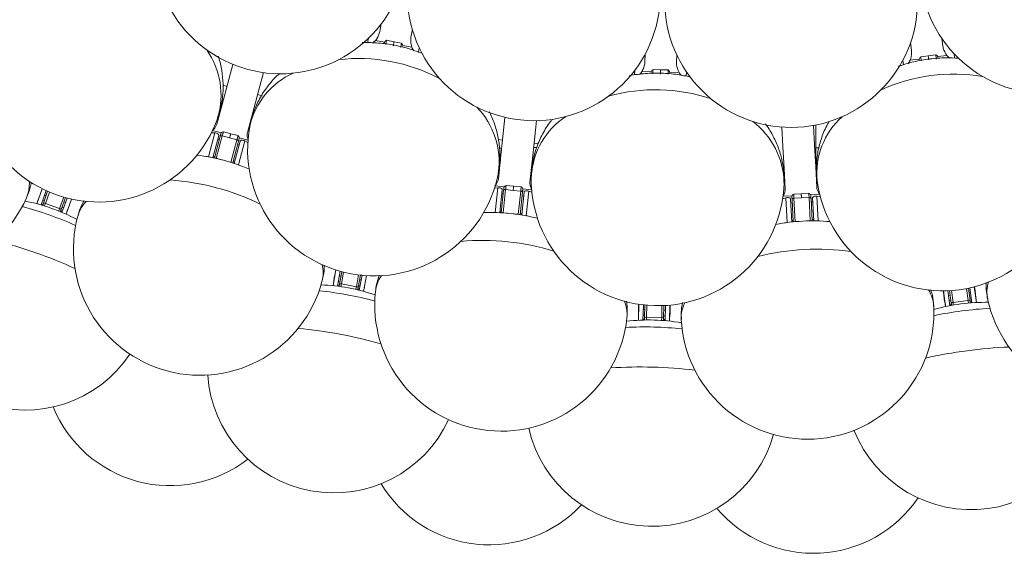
# Model space of a CAD drawing. Header units: millimetres. Extents: x 95 to 591, y 325 to 1119.
# Tile 7 of 55: x 364 to 442, y 325 to 367. Entities that reach past the tile are written whole.
import ezdxf

# ---------------------------------------------------------------- set-up
doc = ezdxf.new("R2010")
doc.units = ezdxf.units.MM

msp = doc.modelspace()

# ---------------------------------------------------------------- linework, layer by layer
at = {"color": 7, "linetype": 'Continuous', "lineweight": 15}
for p, q in [((392.973, 366.236), (393.085, 366.843)), ((395.543, 366.387), (395.431, 365.78)), ((391.999, 365.347), (392.063, 365.693)), ((392.617, 365.522), (393.335, 365.389)), ((393.504, 365.536), (394.094, 365.427)), ((394.094, 365.427), (394.684, 365.317)), ((435.024, 364.744), (434.943, 365.355)), ((437.422, 365.682), (437.503, 365.07)), ((395.506, 364.986), (394.789, 365.119)), ((396.085, 364.947), (396.021, 364.601)), ((413.94, 363.835), (413.956, 364.452)), ((438.383, 364.48), (438.429, 364.13)), ((416.455, 364.386), (416.439, 363.77)), ((434.373, 363.598), (434.327, 363.946)), ((434.907, 363.954), (435.63, 364.05)), ((435.746, 364.242), (436.34, 364.321)), ((436.34, 364.321), (436.935, 364.399)), ((437.82, 364.338), (437.096, 364.243)), ((413.117, 362.805), (413.126, 363.156)), ((413.7, 363.074), (414.43, 363.055)), ((414.574, 363.227), (415.174, 363.211)), ((415.174, 363.211), (415.773, 363.196)), ((416.638, 362.997), (415.908, 363.016)), ((417.216, 363.049), (417.206, 362.697)), ((380.881, 361.891), (380.544, 361.985)), ((383.65, 361.153), (383.295, 361.244)), ((379.92, 358.218), (379.646, 358.221)), ((379.736, 358.403), (380.425, 358.219)), ((380.593, 358.307), (381.173, 358.152)), ((427.46, 355.291), (427.46, 358.842)), ((379.412, 356.323), (379.92, 358.218)), ((380.231, 358.017), (379.759, 356.255)), ((379.881, 356.229), (380.342, 357.951)), ((380.507, 357.984), (380.028, 356.197)), ((380.269, 357.678), (380.149, 357.71)), ((381.086, 357.829), (380.507, 357.984)), ((381.666, 357.674), (381.086, 357.829)), ((381.173, 358.152), (381.752, 357.997)), ((381.187, 355.886), (381.666, 357.674)), ((381.791, 357.562), (381.33, 355.841)), ((381.449, 355.802), (381.921, 357.564)), ((382.291, 357.583), (381.783, 355.688)), ((382.543, 357.651), (381.853, 357.836)), ((382.53, 357.449), (382.291, 357.583)), ((402.676, 357.652), (402.317, 357.694)), ((381.839, 357.257), (381.718, 357.29)), ((405.503, 357.359), (405.162, 357.391)), ((379.884, 356.238), (379.763, 356.271)), ((379.911, 356.34), (379.79, 356.372)), ((381.48, 355.919), (381.36, 355.951)), ((381.453, 355.818), (381.332, 355.85)), ((365.837, 352.612), (366.259, 353.803)), ((366.579, 353.65), (366.178, 352.517)), ((366.36, 352.659), (366.693, 353.599)), ((402.302, 353.874), (402.031, 353.834)), ((402.091, 354.028), (402.801, 353.954)), ((402.097, 351.923), (402.302, 353.874)), ((402.64, 353.724), (402.45, 351.91)), ((402.575, 351.904), (402.761, 353.676)), ((402.918, 353.735), (402.725, 351.895)), ((403.515, 353.672), (402.918, 353.735)), ((402.953, 354.067), (403.55, 354.005)), ((404.111, 353.609), (403.515, 353.672)), ((403.55, 354.005), (404.146, 353.942)), ((403.918, 351.769), (404.111, 353.609)), ((404.981, 353.724), (404.271, 353.799)), ((404.743, 353.617), (404.538, 351.666)), ((405, 353.522), (404.743, 353.617)), ((365.837, 352.612), (365.957, 352.95)), ((366.425, 352.84), (366.307, 352.882)), ((366.571, 353.253), (366.453, 353.295)), ((366.831, 353.539), (366.515, 352.645)), ((367.646, 352.245), (367.963, 353.139)), ((368.107, 353.098), (367.774, 352.158)), ((367.827, 351.933), (368.229, 353.066)), ((368.573, 352.984), (368.151, 351.792)), ((402.731, 353.395), (402.607, 353.408)), ((404.253, 353.519), (404.066, 351.747)), ((404.19, 351.727), (404.381, 353.541)), ((404.348, 353.225), (404.223, 353.238)), ((425.088, 353.085), (424.826, 353.003)), ((424.855, 353.204), (425.568, 353.241)), ((425.191, 351.126), (425.088, 353.085)), ((425.446, 352.989), (425.541, 351.168)), ((425.666, 351.181), (425.572, 352.961)), ((425.701, 353.377), (426.3, 353.409)), ((426.317, 353.075), (425.718, 353.044)), ((425.718, 353.044), (425.815, 351.196)), ((426.3, 353.409), (426.899, 353.44)), ((426.917, 353.106), (426.317, 353.075)), ((427.013, 351.259), (426.917, 353.106)), ((427.758, 353.356), (427.045, 353.319)), ((427.07, 353.039), (427.163, 351.26)), ((427.289, 351.26), (427.193, 353.081)), ((427.808, 353.159), (427.539, 353.213)), ((427.539, 353.213), (427.642, 351.254)), ((366.322, 352.551), (366.205, 352.593)), ((367.646, 352.245), (366.515, 352.645)), ((367.854, 352.009), (367.736, 352.051)), ((367.956, 352.298), (367.839, 352.339)), ((368.103, 352.711), (367.985, 352.752)), ((368.271, 352.131), (368.151, 351.792)), ((402.587, 352.017), (402.462, 352.03)), ((425.587, 352.679), (425.462, 352.672)), ((427.21, 352.764), (427.085, 352.757)), ((402.576, 351.913), (402.451, 351.926)), ((404.192, 351.743), (404.067, 351.756)), ((404.203, 351.847), (404.078, 351.86)), ((425.66, 351.295), (425.535, 351.289)), ((427.282, 351.38), (427.158, 351.374)), ((427.288, 351.276), (427.163, 351.269)), ((425.665, 351.19), (425.54, 351.184)), ((389.27, 346.133), (389.5, 347.376)), ((389.84, 347.275), (389.621, 346.093)), ((389.894, 346.882), (389.771, 346.905)), ((389.779, 346.262), (389.961, 347.242)), ((390.106, 347.205), (389.934, 346.273)), ((391.114, 346.054), (391.286, 346.986)), ((391.436, 346.969), (391.254, 345.989)), ((391.341, 345.774), (391.56, 346.956)), ((391.492, 346.586), (391.369, 346.608)), ((391.562, 346.965), (391.439, 346.988)), ((391.914, 346.929), (391.683, 345.686)), ((389.27, 346.133), (389.335, 346.487)), ((389.758, 346.15), (389.635, 346.173)), ((389.814, 346.451), (389.691, 346.474)), ((391.114, 346.054), (389.934, 346.273)), ((391.356, 345.854), (391.233, 345.877)), ((391.412, 346.155), (391.289, 346.178)), ((391.749, 346.04), (391.683, 345.686)), ((439.493, 344.975), (439.369, 345.915)), ((439.516, 345.945), (439.646, 344.956)), ((439.796, 344.779), (439.639, 345.971)), ((439.983, 346.054), (440.148, 344.801)), ((437.715, 344.481), (437.55, 345.734)), ((437.904, 345.743), (438.061, 344.551)), ((438.077, 345.385), (437.953, 345.369)), ((438.159, 344.76), (438.029, 345.749)), ((438.179, 345.759), (438.303, 344.818)), ((439.688, 345.597), (439.564, 345.581)), ((439.745, 345.163), (439.621, 345.147)), ((440.101, 345.158), (440.148, 344.801)), ((413.427, 343.401), (413.46, 344.664)), ((413.811, 344.618), (413.78, 343.416)), ((413.927, 344.238), (413.802, 344.241)), ((413.91, 343.607), (413.936, 344.604)), ((414.086, 344.59), (414.061, 343.642)), ((415.261, 343.611), (415.285, 344.559)), ((415.436, 344.565), (415.41, 343.568)), ((415.529, 343.37), (415.561, 344.572)), ((415.914, 344.6), (415.881, 343.337)), ((437.715, 344.481), (437.668, 344.837)), ((438.134, 344.951), (438.01, 344.935)), ((438.174, 344.647), (438.05, 344.631)), ((439.493, 344.975), (438.303, 344.818)), ((439.785, 344.859), (439.661, 344.843)), ((413.427, 343.401), (413.437, 343.76)), ((413.907, 343.493), (413.782, 343.497)), ((413.915, 343.8), (413.79, 343.803)), ((415.261, 343.611), (414.061, 343.642)), ((415.531, 343.451), (415.407, 343.454)), ((415.539, 343.757), (415.415, 343.76)), ((415.551, 344.195), (415.426, 344.198)), ((415.89, 343.696), (415.881, 343.337))]:
    msp.add_line(p, q, dxfattribs=at)
at = {"color": 7, "linetype": 'Continuous', "lineweight": 15, "flags": 128}
for points in [[(393.504, 365.536), (393.497, 365.499), (393.489, 365.457), (393.481, 365.412), (393.472, 365.365), (393.464, 365.319), (393.455, 365.275), (393.448, 365.234), (393.441, 365.198)], [(394.031, 365.089), (394.038, 365.125), (394.045, 365.166), (394.054, 365.21), (394.062, 365.256), (394.071, 365.302), (394.079, 365.347), (394.087, 365.389), (394.094, 365.427)], [(394.621, 364.98), (394.628, 365.016), (394.635, 365.056), (394.644, 365.101), (394.652, 365.147), (394.661, 365.193), (394.669, 365.238), (394.677, 365.28), (394.684, 365.317)], [(435.746, 364.242), (435.751, 364.205), (435.756, 364.162), (435.762, 364.117), (435.768, 364.07), (435.774, 364.024), (435.78, 363.979), (435.786, 363.938), (435.79, 363.902)], [(436.385, 363.98), (436.381, 364.016), (436.375, 364.057), (436.369, 364.102), (436.363, 364.148), (436.357, 364.195), (436.351, 364.241), (436.345, 364.283), (436.34, 364.321)], [(436.98, 364.058), (436.975, 364.094), (436.97, 364.136), (436.964, 364.18), (436.958, 364.227), (436.952, 364.274), (436.946, 364.319), (436.94, 364.361), (436.935, 364.399)], [(380.078, 358.896), (380.501, 360.473), (380.951, 362.155), (381.347, 363.632)], [(383.762, 362.985), (383.366, 361.508), (382.915, 359.826), (382.493, 358.249)], [(414.574, 363.227), (414.573, 363.189), (414.572, 363.146), (414.571, 363.101), (414.569, 363.053), (414.568, 363.006), (414.567, 362.961), (414.566, 362.92), (414.565, 362.884)], [(415.165, 362.868), (415.166, 362.904), (415.167, 362.946), (415.168, 362.991), (415.169, 363.038), (415.17, 363.085), (415.172, 363.131), (415.173, 363.173), (415.174, 363.211)], [(415.764, 362.852), (415.765, 362.889), (415.766, 362.93), (415.768, 362.975), (415.769, 363.022), (415.77, 363.069), (415.771, 363.115), (415.772, 363.158), (415.773, 363.196)], [(402.352, 354.569), (402.523, 356.192), (402.705, 357.924), (402.865, 359.445)], [(405.351, 359.183), (405.191, 357.662), (405.009, 355.931), (404.838, 354.307)], [(380.593, 358.307), (380.586, 358.279), (380.576, 358.244), (380.566, 358.204), (380.554, 358.161), (380.542, 358.116), (380.53, 358.07), (380.518, 358.026), (380.507, 357.984)], [(425.029, 353.779), (424.943, 355.409), (424.852, 357.148), (424.772, 358.675)], [(427.269, 358.806), (427.349, 357.278), (427.44, 355.54), (427.525, 353.91)], [(379.92, 358.218), (379.98, 358.211), (380.04, 358.197), (380.097, 358.175), (380.148, 358.148), (380.188, 358.116), (380.217, 358.082), (380.231, 358.048), (380.231, 358.017)], [(380.342, 357.951), (380.35, 357.978), (380.357, 358.006), (380.365, 358.035), (380.373, 358.065), (380.381, 358.095), (380.389, 358.125), (380.397, 358.156), (380.406, 358.186)], [(380.507, 357.984), (380.478, 357.99), (380.45, 357.994), (380.423, 357.994), (380.399, 357.99), (380.378, 357.984), (380.361, 357.975), (380.349, 357.964), (380.342, 357.951)], [(381.086, 357.829), (381.097, 357.871), (381.109, 357.915), (381.121, 357.96), (381.134, 358.006), (381.145, 358.049), (381.156, 358.089), (381.165, 358.123), (381.173, 358.152)], [(381.666, 357.674), (381.677, 357.715), (381.689, 357.76), (381.701, 357.805), (381.713, 357.85), (381.725, 357.894), (381.735, 357.933), (381.745, 357.968), (381.752, 357.997)], [(381.666, 357.674), (381.694, 357.665), (381.72, 357.653), (381.743, 357.64), (381.763, 357.625), (381.778, 357.609), (381.788, 357.593), (381.792, 357.577), (381.791, 357.562)], [(381.854, 357.798), (381.846, 357.768), (381.838, 357.737), (381.83, 357.707), (381.822, 357.676), (381.814, 357.647), (381.806, 357.618), (381.799, 357.59), (381.791, 357.562)], [(381.921, 357.564), (381.936, 357.592), (381.966, 357.614), (382.007, 357.629), (382.058, 357.636), (382.116, 357.634), (382.176, 357.624), (382.236, 357.607), (382.291, 357.583)], [(402.302, 353.874), (402.362, 353.877), (402.424, 353.872), (402.484, 353.859), (402.538, 353.84), (402.583, 353.815), (402.616, 353.786), (402.636, 353.755), (402.64, 353.724)], [(402.761, 353.676), (402.764, 353.704), (402.767, 353.733), (402.77, 353.763), (402.773, 353.793), (402.777, 353.824), (402.78, 353.856), (402.783, 353.887), (402.786, 353.919)], [(402.918, 353.735), (402.889, 353.736), (402.86, 353.735), (402.834, 353.731), (402.81, 353.724), (402.79, 353.715), (402.775, 353.703), (402.765, 353.69), (402.761, 353.676)], [(402.953, 354.067), (402.95, 354.038), (402.946, 354.002), (402.942, 353.961), (402.937, 353.917), (402.932, 353.87), (402.927, 353.823), (402.922, 353.778), (402.918, 353.735)], [(403.515, 353.672), (403.519, 353.715), (403.524, 353.761), (403.529, 353.808), (403.534, 353.854), (403.539, 353.899), (403.543, 353.939), (403.547, 353.975), (403.55, 354.005)], [(404.111, 353.609), (404.116, 353.652), (404.121, 353.698), (404.126, 353.745), (404.131, 353.791), (404.135, 353.836), (404.14, 353.877), (404.143, 353.912), (404.146, 353.942)], [(404.111, 353.609), (404.14, 353.605), (404.168, 353.598), (404.193, 353.588), (404.215, 353.576), (404.232, 353.563), (404.244, 353.549), (404.251, 353.534), (404.253, 353.519)], [(404.278, 353.762), (404.275, 353.73), (404.272, 353.699), (404.268, 353.668), (404.265, 353.636), (404.262, 353.606), (404.259, 353.576), (404.256, 353.547), (404.253, 353.519)], [(404.381, 353.541), (404.392, 353.571), (404.417, 353.597), (404.456, 353.618), (404.505, 353.633), (404.562, 353.641), (404.623, 353.641), (404.685, 353.633), (404.743, 353.617)], [(425.088, 353.085), (425.147, 353.097), (425.209, 353.102), (425.27, 353.099), (425.326, 353.088), (425.375, 353.071), (425.412, 353.047), (425.436, 353.02), (425.446, 352.989)], [(425.572, 352.961), (425.571, 352.989), (425.569, 353.018), (425.568, 353.048), (425.566, 353.079), (425.564, 353.11), (425.563, 353.141), (425.561, 353.173), (425.56, 353.205)], [(425.718, 353.044), (425.689, 353.041), (425.661, 353.035), (425.636, 353.027), (425.613, 353.016), (425.595, 353.004), (425.582, 352.99), (425.574, 352.976), (425.572, 352.961)], [(425.701, 353.377), (425.702, 353.348), (425.704, 353.312), (425.706, 353.271), (425.709, 353.226), (425.711, 353.18), (425.713, 353.132), (425.716, 353.087), (425.718, 353.044)], [(426.317, 353.075), (426.315, 353.118), (426.313, 353.164), (426.31, 353.211), (426.308, 353.258), (426.305, 353.302), (426.303, 353.343), (426.301, 353.379), (426.3, 353.409)], [(426.917, 353.106), (426.914, 353.149), (426.912, 353.195), (426.909, 353.242), (426.907, 353.289), (426.905, 353.334), (426.902, 353.375), (426.901, 353.411), (426.899, 353.44)], [(426.917, 353.106), (426.946, 353.106), (426.974, 353.104), (427, 353.098), (427.024, 353.09), (427.043, 353.08), (427.057, 353.067), (427.067, 353.054), (427.07, 353.039)], [(427.057, 353.283), (427.059, 353.252), (427.061, 353.22), (427.062, 353.188), (427.064, 353.157), (427.066, 353.126), (427.067, 353.096), (427.069, 353.067), (427.07, 353.039)], [(427.193, 353.081), (427.199, 353.112), (427.22, 353.142), (427.255, 353.169), (427.302, 353.192), (427.357, 353.208), (427.417, 353.217), (427.479, 353.219), (427.539, 353.213)], [(366.318, 352.54), (366.319, 352.542), (366.322, 352.549), (366.326, 352.56), (366.331, 352.576), (366.338, 352.594), (366.345, 352.615), (366.353, 352.637), (366.36, 352.659)], [(366.515, 352.645), (366.496, 352.591), (366.476, 352.536), (366.458, 352.484), (366.441, 352.438), (366.441, 352.437)], [(367.572, 352.037), (367.589, 352.084), (367.607, 352.136), (367.627, 352.19), (367.646, 352.245)], [(367.774, 352.158), (367.767, 352.136), (367.759, 352.114), (367.752, 352.094), (367.745, 352.075), (367.74, 352.06), (367.736, 352.048), (367.733, 352.041), (367.732, 352.039)], [(389.313, 346.491), (389.325, 346.558), (389.363, 346.759), (389.425, 347.093), (389.478, 347.383)], [(389.756, 346.138), (389.756, 346.14), (389.758, 346.147), (389.76, 346.159), (389.763, 346.175), (389.767, 346.195), (389.771, 346.216), (389.775, 346.239), (389.779, 346.262)], [(389.934, 346.273), (389.923, 346.216), (389.913, 346.159), (389.903, 346.105), (389.893, 346.056), (389.893, 346.056)], [(391.073, 345.837), (391.082, 345.886), (391.092, 345.94), (391.103, 345.997), (391.114, 346.054)], [(391.254, 345.989), (391.25, 345.966), (391.246, 345.943), (391.242, 345.921), (391.238, 345.902), (391.235, 345.886), (391.233, 345.874), (391.231, 345.867), (391.231, 345.865)], [(440.005, 346.06), (440.044, 345.767), (440.088, 345.43), (440.115, 345.228), (440.124, 345.16)], [(437.645, 344.834), (437.636, 344.902), (437.61, 345.104), (437.565, 345.441), (437.527, 345.734)], [(413.414, 343.761), (413.416, 343.829), (413.421, 344.033), (413.43, 344.372), (413.438, 344.668)], [(415.937, 344.602), (415.929, 344.307), (415.92, 343.967), (415.915, 343.763), (415.913, 343.695)], [(438.176, 344.636), (438.175, 344.637), (438.174, 344.645), (438.173, 344.657), (438.171, 344.673), (438.168, 344.693), (438.165, 344.714), (438.162, 344.737), (438.159, 344.76)], [(438.303, 344.818), (438.31, 344.761), (438.318, 344.704), (438.325, 344.649), (438.332, 344.6), (438.332, 344.6)], [(439.521, 344.756), (439.515, 344.806), (439.508, 344.86), (439.5, 344.918), (439.493, 344.975)], [(439.646, 344.956), (439.649, 344.933), (439.652, 344.91), (439.655, 344.888), (439.658, 344.869), (439.66, 344.852), (439.662, 344.84), (439.662, 344.833), (439.663, 344.831)], [(413.907, 343.482), (413.907, 343.483), (413.907, 343.491), (413.907, 343.503), (413.908, 343.519), (413.908, 343.539), (413.909, 343.561), (413.909, 343.584), (413.91, 343.607)], [(414.061, 343.642), (414.059, 343.585), (414.058, 343.527), (414.057, 343.471), (414.055, 343.422), (414.055, 343.422)], [(415.255, 343.39), (415.256, 343.44), (415.258, 343.495), (415.259, 343.553), (415.261, 343.611)], [(415.41, 343.568), (415.409, 343.545), (415.408, 343.522), (415.408, 343.5), (415.407, 343.48), (415.407, 343.464), (415.406, 343.451), (415.406, 343.444), (415.406, 343.442)]]:
    msp.add_lwpolyline(points, dxfattribs=at)
at = {"color": 7, "linetype": 'Continuous', "lineweight": 15}
for centre, radius, start, end in [((385.122, 372.892), 10, 165, 255), ((385.122, 372.892), 10, 255, 345), ((405.145, 369.181), 10, 174, 264), ((366.928, 363.867), 6.047, 105.08323, 158.47195), ((425.501, 368.648), 10, 273, 3), ((445.69, 371.306), 10, 192, 282), ((405.145, 369.181), 10, 264, 354), ((425.501, 368.648), 10, 183, 273), ((370.729, 362.748), 10, 160.5, 250.5), ((391.361, 366.696), 1.719, 306.30471, 316.92851), ((374.157, 361.188), 6.256, 343.48682, 34.95797), ((397.102, 365.633), 1.722, 202.08, 212.52045), ((391.299, 350.347), 13.751, 62.35207, 96.64795), ((433.347, 364.685), 1.723, 324.31694, 334.91842), ((439.135, 365.445), 1.719, 220.07292, 230.52924), ((388.586, 357.421), 6.047, 114.08253, 167.47274), ((412.274, 364.039), 1.722, 315.31498, 325.92356), ((418.111, 363.885), 1.72, 211.07662, 221.52477), ((438.342, 349.115), 13.751, 80.35254, 114.64761), ((414.772, 347.879), 13.751, 71.35273, 105.64732), ((396.146, 355.906), 6.256, 352.48705, 43.95773), ((370.729, 362.748), 10, 250.5, 340.5), ((410.986, 354.443), 6.047, 123.08267, 176.47266), ((418.69, 354.129), 6.256, 1.4864, 52.95831), ((433.576, 355.005), 6.047, 132.08259, 185.47259), ((392.515, 356.911), 10, 169.5, 259.5), ((437.471, 355.733), 10, 277.5, 7.5), ((376.67, 341.347), 15.225, 66.92466, 83.0754), ((376.635, 341.217), 15.359, 69.65111, 80.34889), ((362.546, 354.154), 2.703, 336.41908, 5.02905), ((375.039, 335.26), 19.28, 63.9689, 86.03121), ((392.515, 356.911), 10, 259.5, 349.5), ((414.947, 354.553), 10, 178.5, 268.5), ((437.471, 355.733), 10, 187.5, 277.5), ((414.947, 354.553), 10, 268.5, 358.5), ((355.887, 357.14), 10, 246, 336), ((361.884, 337.77), 15.359, 62.32052, 78.67948), ((371.68, 350.919), 2.702, 135.96993, 164.58166), ((357.079, 324.201), 29.201, 66.10618, 74.89381), ((366.46, 352.49), 0.15, 160.5, 184.83191), ((366.424, 352.493), 0.177, 59.12645, 110.89827), ((367.621, 352.069), 0.177, 30.09513, 81.88438), ((367.591, 352.089), 0.15, 316.16809, 340.5), ((378.734, 349.05), 10, 165, 255), ((401.731, 336.701), 15.226, 75.92527, 92.07496), ((401.717, 336.568), 15.359, 78.65111, 89.34889), ((427.21, 336.033), 15.227, 84.92524, 101.0744), ((427.217, 335.901), 15.359, 87.65111, 98.34889), ((353.356, 313.689), 37.181, 65.36038, 75.63963), ((401.072, 330.433), 19.281, 72.96975, 95.03029), ((427.54, 329.741), 19.281, 81.96935, 104.03074), ((385.778, 347.142), 2.702, 345.41814, 14.03), ((364.903, 346.295), 10, 174.89792, 326.10208), ((395.305, 345.376), 2.702, 144.96931, 173.58235), ((378.734, 349.05), 10, 255, 345), ((387.687, 330.856), 15.359, 71.36321, 87.67948), ((389.904, 346.111), 0.15, 169.5, 193.83191), ((389.868, 346.108), 0.177, 68.12525, 119.90416), ((391.116, 345.877), 0.177, 39.10878, 90.87141), ((391.084, 345.892), 0.15, 325.16809, 349.5), ((434.082, 344.361), 2.702, 3.41758, 32.03031), ((443.688, 345.625), 2.703, 162.97045, 191.58136), ((385.063, 316.702), 29.201, 75.10635, 83.89391), ((402.565, 344.633), 10, 174, 264), ((439.55, 344.807), 0.177, 57.09257, 108.88739), ((450.822, 347.162), 10, 192, 282), ((409.82, 343.85), 2.702, 354.41847, 23.02964), ((419.506, 343.597), 2.702, 153.97004, 182.58182), ((426.793, 343.998), 10, 273, 3), ((440.93, 329.462), 15.359, 89.32052, 105.63679), ((442.809, 315.189), 29.202, 93.10633, 101.89358), ((438.291, 344.641), 0.177, 86.12579, 137.89604), ((438.324, 344.655), 0.15, 187.5, 211.83191), ((439.514, 344.812), 0.15, 343.16809, 7.5), ((402.565, 344.633), 10, 264, 354), ((414.253, 328.064), 15.359, 80.36321, 96.63679), ((414.057, 343.478), 0.15, 178.5, 202.83191), ((414.021, 343.469), 0.177, 77.11919, 128.90285), ((415.291, 343.436), 0.177, 48.10526, 99.87281), ((415.256, 343.446), 0.15, 334.16809, 358.5), ((426.793, 343.998), 10, 183, 273), ((383.036, 305.763), 37.155, 74.35685, 84.64321), ((413.876, 313.671), 29.204, 84.10658, 92.89341), ((444.261, 304.161), 37.153, 92.3565, 102.64335), ((413.585, 302.546), 37.161, 83.35759, 93.64225), ((389.335, 339.749), 10, 183.89792, 335.10208), ((439.749, 338.429), 10, 201.89792, 353.10208), ((376.395, 340.323), 10, 202.17784, 307.82216), ((414.49, 337.105), 10, 192.89792, 344.10208), ((401.62, 335.648), 10, 211.17784, 316.82216), ((427.266, 334.976), 10, 220.17784, 325.82216)]:
    msp.add_arc(centre, radius, start, end, dxfattribs=at)
for points, knots in [([(392.973, 366.236), (392.91, 366.031), (392.832, 365.776), (392.653, 365.564), (392.617, 365.522)], [0, 0, 0, 0, 0.799526, 1, 1, 1, 1]), ([(396.33, 364.489), (396.009, 364.612), (395.294, 364.887), (394.126, 365.162), (392.857, 365.349), (392.007, 365.357), (391.582, 365.361)], [0, 0, 0, 0, 0.212667, 0.474228, 0.73694, 1, 1, 1, 1]), ([(393.335, 365.389), (393.357, 365.416), (393.402, 365.472), (393.47, 365.514), (393.503, 365.536), (393.504, 365.536)], [0, 0, 0, 0, 0.482122, 0.991875, 1, 1, 1, 1]), ([(394.684, 365.317), (394.684, 365.317), (394.708, 365.284), (394.756, 365.221), (394.778, 365.152), (394.789, 365.119)], [0, 0, 0, 0, 0.008145, 0.517893, 1, 1, 1, 1]), ([(395.506, 364.986), (395.451, 365.199), (395.381, 365.466), (395.422, 365.728), (395.431, 365.78)], [0, 0, 0, 0, 0.799511, 1, 1, 1, 1]), ([(435.024, 364.744), (435.028, 364.53), (435.032, 364.262), (434.928, 364.006), (434.907, 363.954)], [0, 0, 0, 0, 0.799522, 1, 1, 1, 1]), ([(437.82, 364.338), (437.701, 364.524), (437.553, 364.756), (437.511, 365.017), (437.503, 365.07)], [0, 0, 0, 0, 0.799514, 1, 1, 1, 1]), ([(380.137, 359.418), (380.207, 359.605), (380.399, 360.125), (380.548, 361.026), (380.599, 362.089), (380.479, 363.147), (380.333, 363.881), (380.19, 364.245), (380.178, 364.275)], [0, 0, 0, 0, 0.120904, 0.336317, 0.550367, 0.764635, 0.98065, 1, 1, 1, 1]), ([(413.94, 363.835), (413.91, 363.623), (413.872, 363.358), (413.729, 363.121), (413.7, 363.074)], [0, 0, 0, 0, 0.799525, 1, 1, 1, 1]), ([(416.638, 362.997), (416.549, 363.199), (416.439, 363.452), (416.439, 363.716), (416.439, 363.77)], [0, 0, 0, 0, 0.79952, 1, 1, 1, 1]), ([(438.757, 364.12), (438.414, 364.138), (437.649, 364.178), (436.452, 364.079), (435.189, 363.864), (434.378, 363.609), (433.972, 363.482)], [0, 0, 0, 0, 0.212667, 0.474229, 0.73694, 1, 1, 1, 1]), ([(435.63, 364.05), (435.643, 364.082), (435.668, 364.149), (435.72, 364.21), (435.745, 364.242), (435.746, 364.242)], [0, 0, 0, 0, 0.482089, 0.991857, 1, 1, 1, 1]), ([(436.935, 364.399), (436.936, 364.399), (436.968, 364.375), (437.034, 364.329), (437.076, 364.271), (437.096, 364.243)], [0, 0, 0, 0, 0.008109, 0.517893, 1, 1, 1, 1]), ([(385.049, 362.906), (384.984, 362.852), (384.619, 362.546), (384.069, 361.885), (383.434, 360.933), (382.987, 359.911), (382.741, 359.16), (382.692, 358.75), (382.687, 358.701)], [0, 0, 0, 0, 0.0512, 0.288779, 0.521028, 0.747666, 0.969617, 1, 1, 1, 1]), ([(417.529, 362.635), (417.193, 362.706), (416.443, 362.866), (415.246, 362.955), (413.965, 362.941), (413.124, 362.816), (412.703, 362.753)], [0, 0, 0, 0, 0.212667, 0.474229, 0.736941, 1, 1, 1, 1]), ([(414.43, 363.055), (414.447, 363.085), (414.483, 363.147), (414.544, 363.199), (414.573, 363.227), (414.574, 363.227)], [0, 0, 0, 0, 0.482097, 0.991869, 1, 1, 1, 1]), ([(415.773, 363.196), (415.774, 363.195), (415.802, 363.166), (415.86, 363.111), (415.892, 363.047), (415.908, 363.016)], [0, 0, 0, 0, 0.008138, 0.517883, 1, 1, 1, 1]), ([(380.367, 360.168), (380.387, 360.187), (380.443, 360.243), (380.46, 360.316), (380.471, 360.364)], [0, 0, 0, 0, 0.340039, 1, 1, 1, 1]), ([(402.329, 355.093), (402.368, 355.289), (402.477, 355.833), (402.483, 356.745), (402.367, 357.803), (402.083, 358.829), (401.824, 359.532), (401.626, 359.869), (401.61, 359.897)], [0, 0, 0, 0, 0.120907, 0.336318, 0.550369, 0.764634, 0.980648, 1, 1, 1, 1]), ([(406.634, 359.306), (406.579, 359.243), (406.266, 358.884), (405.826, 358.144), (405.348, 357.105), (405.067, 356.026), (404.941, 355.245), (404.957, 354.833), (404.959, 354.783)], [0, 0, 0, 0, 0.0512022, 0.2887808, 0.5210294, 0.7476674, 0.9696166, 1, 1, 1, 1]), ([(428.517, 359.128), (428.472, 359.056), (428.219, 358.653), (427.9, 357.854), (427.591, 356.753), (427.482, 355.643), (427.48, 354.852), (427.56, 354.447), (427.57, 354.398)], [0, 0, 0, 0, 0.0512, 0.288781, 0.521029, 0.747665, 0.969618, 1, 1, 1, 1]), ([(380.078, 358.896), (380.014, 358.751), (379.934, 358.569), (379.756, 358.434), (379.72, 358.407)], [0, 0, 0, 0, 0.799523, 1, 1, 1, 1]), ([(380.425, 358.219), (380.447, 358.236), (380.492, 358.272), (380.559, 358.295), (380.593, 358.307), (380.593, 358.307)], [0, 0, 0, 0, 0.4821147, 0.9918696, 1, 1, 1, 1]), ([(382.558, 357.647), (382.506, 357.813), (382.441, 358.02), (382.484, 358.211), (382.493, 358.249)], [0, 0, 0, 0, 0.799506, 1, 1, 1, 1]), ([(424.924, 354.293), (424.932, 354.492), (424.955, 355.047), (424.817, 355.949), (424.537, 356.976), (424.096, 357.945), (423.73, 358.598), (423.482, 358.9), (423.462, 358.925)], [0, 0, 0, 0, 0.1209034, 0.3363174, 0.5503664, 0.7646336, 0.9806484, 1, 1, 1, 1]), ([(381.752, 357.997), (381.753, 357.996), (381.775, 357.969), (381.822, 357.915), (381.843, 357.862), (381.853, 357.836)], [0, 0, 0, 0, 0.008118, 0.517891, 1, 1, 1, 1]), ([(402.439, 355.869), (402.455, 355.891), (402.502, 355.956), (402.507, 356.031), (402.511, 356.08)], [0, 0, 0, 0, 0.34004, 1, 1, 1, 1]), ([(424.911, 355.077), (424.923, 355.101), (424.96, 355.172), (424.954, 355.247), (424.949, 355.296)], [0, 0, 0, 0, 0.340034, 1, 1, 1, 1]), ([(365.018, 353.081), (365.132, 353.347), (365.306, 353.75), (365.377, 354.181), (365.401, 354.328)], [0, 0, 0, 0, 0.659232, 1, 1, 1, 1]), ([(402.352, 354.569), (402.311, 354.415), (402.261, 354.223), (402.106, 354.062), (402.075, 354.03)], [0, 0, 0, 0, 0.799521, 1, 1, 1, 1]), ([(402.801, 353.954), (402.82, 353.974), (402.859, 354.017), (402.921, 354.05), (402.952, 354.067), (402.953, 354.067)], [0, 0, 0, 0, 0.482107, 0.991869, 1, 1, 1, 1]), ([(404.146, 353.942), (404.147, 353.941), (404.174, 353.918), (404.228, 353.873), (404.257, 353.823), (404.271, 353.799)], [0, 0, 0, 0, 0.008126, 0.517886, 1, 1, 1, 1]), ([(404.997, 353.723), (404.92, 353.878), (404.823, 354.073), (404.836, 354.268), (404.838, 354.307)], [0, 0, 0, 0, 0.799502, 1, 1, 1, 1]), ([(425.029, 353.779), (425.013, 353.621), (424.993, 353.423), (424.865, 353.24), (424.84, 353.203)], [0, 0, 0, 0, 0.799521, 1, 1, 1, 1]), ([(427.774, 353.357), (427.673, 353.498), (427.547, 353.675), (427.529, 353.87), (427.525, 353.91)], [0, 0, 0, 0, 0.799503, 1, 1, 1, 1]), ([(369.573, 352.862), (369.452, 352.637), (369.242, 352.245), (369.137, 351.812), (369.093, 351.628)], [0, 0, 0, 0, 0.5743937, 1, 1, 1, 1]), ([(425.568, 353.241), (425.584, 353.265), (425.615, 353.313), (425.672, 353.355), (425.7, 353.377), (425.701, 353.377)], [0, 0, 0, 0, 0.482122, 0.991862, 1, 1, 1, 1]), ([(426.899, 353.44), (426.899, 353.44), (426.93, 353.421), (426.991, 353.385), (427.027, 353.34), (427.045, 353.319)], [0, 0, 0, 0, 0.008128, 0.517867, 1, 1, 1, 1]), ([(388.387, 346.469), (388.458, 346.749), (388.567, 347.175), (388.57, 347.612), (388.571, 347.76)], [0, 0, 0, 0, 0.659236, 1, 1, 1, 1]), ([(392.92, 346.965), (392.836, 346.724), (392.69, 346.304), (392.654, 345.86), (392.639, 345.672)], [0, 0, 0, 0, 0.574393, 1, 1, 1, 1]), ([(436.771, 344.527), (436.753, 344.816), (436.724, 345.254), (436.592, 345.67), (436.547, 345.812)], [0, 0, 0, 0, 0.659239, 1, 1, 1, 1]), ([(440.929, 346.399), (440.924, 346.144), (440.915, 345.7), (441.018, 345.267), (441.061, 345.083)], [0, 0, 0, 0, 0.574394, 1, 1, 1, 1]), ([(412.503, 343.594), (412.529, 343.882), (412.57, 344.32), (412.504, 344.751), (412.482, 344.898)], [0, 0, 0, 0, 0.659239, 1, 1, 1, 1]), ([(416.902, 344.793), (416.857, 344.542), (416.779, 344.104), (416.813, 343.66), (416.827, 343.472)], [0, 0, 0, 0, 0.574391, 1, 1, 1, 1])]:
    msp.add_open_spline(points, degree=3, knots=knots, dxfattribs=at)
for points in [[(393.315, 365.34), (393.335, 365.389)], [(394.789, 365.119), (394.79, 365.067)], [(435.627, 363.998), (435.63, 364.05)], [(437.096, 364.243), (437.114, 364.193)], [(414.418, 363.004), (414.43, 363.055)], [(415.908, 363.016), (415.917, 362.965)], [(382.886, 359.717), (382.893, 359.52)], [(380.406, 358.186), (380.425, 358.219)], [(381.853, 357.836), (381.854, 357.798)], [(402.44, 357.007), (402.609, 357.011)], [(405.127, 357.055), (405.387, 357.059)], [(427.46, 357.038), (427.692, 357.049)], [(404.997, 355.818), (405.035, 355.625)], [(427.446, 355.427), (427.513, 355.242)], [(427.519, 355.766), (427.46, 355.775)], [(402.786, 353.919), (402.801, 353.954)], [(404.271, 353.799), (404.278, 353.762)], [(425.56, 353.205), (425.568, 353.241)], [(427.045, 353.319), (427.057, 353.283)]]:
    msp.add_open_spline(points, degree=1, dxfattribs=at)

doc.saveas('drawing.dxf')
